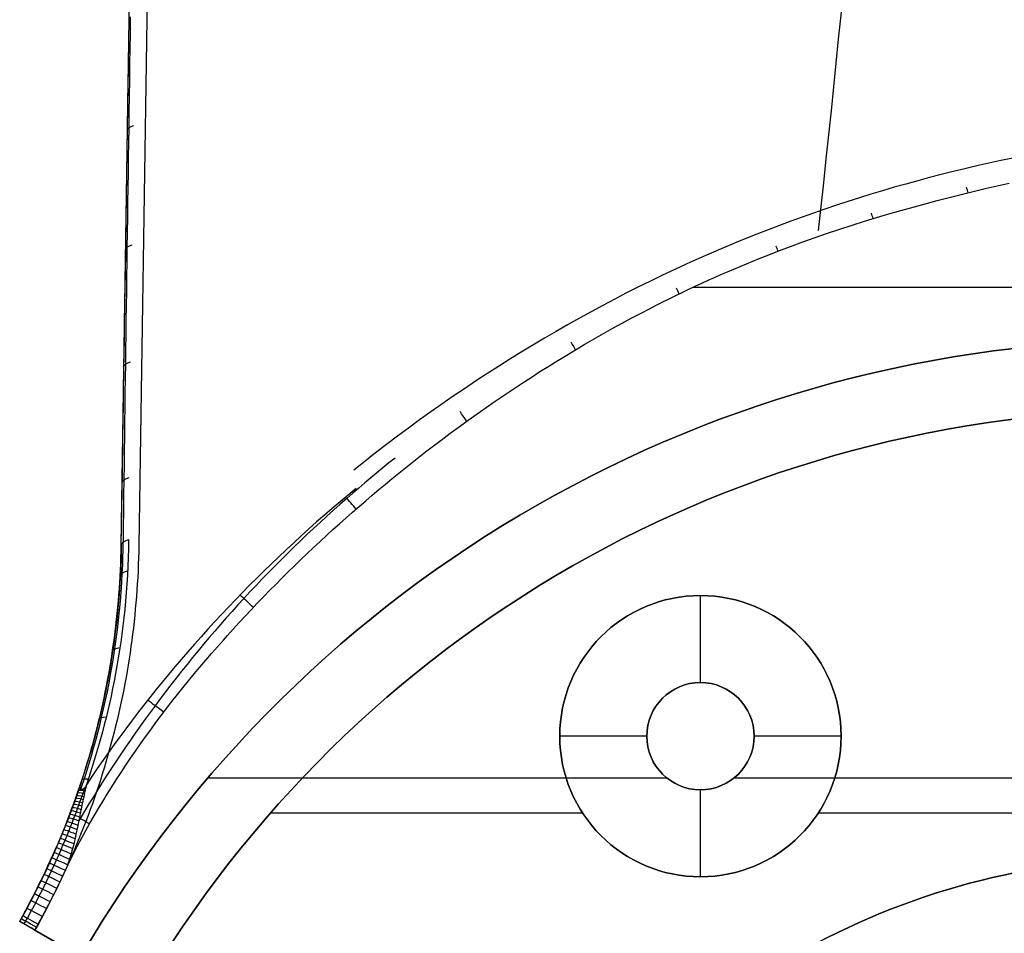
# Model space of a CAD drawing. Extents: x -19 to 1160, y -2382 to -1354.
# Tile 41 of 69: x 507 to 563, y -1977 to -1925. Entities that reach past the tile are written whole.
import ezdxf

# ---------------------------------------------------------------- set-up
doc = ezdxf.new("R2010")
doc.units = 0
doc.layers.add('1', color=7, linetype='CONTINUOUS')

msp = doc.modelspace()

# ---------------------------------------------------------------- linework, layer by layer
at = {"layer": '1', "color": 7}
for p, q in [((512.753, -1955.142, 28.546), (514.173, -1859.858, 28.546)), ((512.753, -1955.142, 28.546), (514.172, -1859.858, 28.546)), ((515.168, -1859.803, 27.546), (513.753, -1955.157, 27.546)), ((512.753, -1955.142, 45.012), (513.505, -1904.649, 45.012)), ((545.292, -1940.455, 67.546), (629.383, -1940.455, 67.546)), ((512.753, -1955.142, 28.546), (512.753, -1955.142, 61.477)), ((545.681, -1958.005, 42.546), (545.681, -1958.005, 44.546)), ((545.681, -1962.955, 44.546), (545.681, -1958.005, 44.546)), ((545.681, -1962.955, 44.546), (545.681, -1962.955, 53.546)), ((537.681, -1966.005, 44.546), (537.681, -1966.005, 42.546)), ((542.631, -1966.005, 44.546), (537.681, -1966.005, 44.546)), ((542.631, -1966.005, 53.546), (542.631, -1966.005, 44.546)), ((548.731, -1966.005, 44.546), (548.731, -1966.005, 53.546)), ((553.681, -1966.005, 44.546), (548.731, -1966.005, 44.546)), ((553.681, -1966.005, 44.546), (553.681, -1966.005, 42.546)), ((517.675, -1968.381, 53.546), (543.768, -1968.381, 53.546)), ((547.594, -1968.381, 53.546), (595.768, -1968.381, 53.546)), ((510.385, -1968.89, 66.27), (510.399, -1968.869, 66.383)), ((510.692, -1968.927, 66.998), (510.728, -1968.932, 67.03)), ((545.681, -1969.055, 44.546), (545.681, -1969.055, 53.546)), ((545.681, -1974.005, 44.546), (545.681, -1969.055, 44.546)), ((538.984, -1970.381, 42.546), (521.233, -1970.381, 42.546)), ((590.984, -1970.381, 42.546), (552.378, -1970.381, 42.546)), ((545.681, -1974.005, 44.546), (545.681, -1974.005, 42.546)), ((506.977, -1976.537, 66.546), (506.977, -1976.537, 28.546)), ((506.977, -1976.537, 47.546), (535.994, -1993.29, 47.546)), ((507.839, -1977.035, 67.546), (507.939, -1976.865, 67.546)), ((510.445, -1978.539, 67.546), (507.839, -1977.035, 67.546)), ((507.843, -1977.037, 27.546), (513.909, -1980.539, 27.546))]:
    msp.add_line(p, q, dxfattribs=at)
at = {"layer": '1', "color": 7, "extrusion": (0.999864, -0.015502, -0.005659)}
msp.add_lwpolyline([(-1841.271, 43.284), (-1842.131, 43.279), (-1842.99, 43.276), (-1843.849, 43.276), (-1844.708, 43.279), (-1845.566, 43.285), (-1846.423, 43.294), (-1847.28, 43.305), (-1848.136, 43.32), (-1848.991, 43.337), (-1849.846, 43.356), (-1850.701, 43.379), (-1851.554, 43.404), (-1852.408, 43.433), (-1853.26, 43.464), (-1854.112, 43.497), (-1854.964, 43.534), (-1855.814, 43.573), (-1856.665, 43.615), (-1857.514, 43.66), (-1858.364, 43.708), (-1859.212, 43.759), (-1860.06, 43.812), (-1860.907, 43.868), (-1861.754, 43.927), (-1862.6, 43.988), (-1863.446, 44.053), (-1864.291, 44.12), (-1865.135, 44.19), (-1865.979, 44.263), (-1866.823, 44.339), (-1867.665, 44.417), (-1868.507, 44.498), (-1869.349, 44.582), (-1870.19, 44.669), (-1871.03, 44.759), (-1871.87, 44.851), (-1872.709, 44.946), (-1873.548, 45.044), (-1874.386, 45.145), (-1875.223, 45.248), (-1876.06, 45.355), (-1876.896, 45.464), (-1877.732, 45.576), (-1878.567, 45.691), (-1879.402, 45.808), (-1880.236, 45.928), (-1881.069, 46.051), (-1881.902, 46.177), (-1882.734, 46.306), (-1883.566, 46.437), (-1884.397, 46.572), (-1885.227, 46.709), (-1886.057, 46.848), (-1886.886, 46.991), (-1887.715, 47.136), (-1888.543, 47.285), (-1889.371, 47.436), (-1890.198, 47.589), (-1891.024, 47.746), (-1891.85, 47.905), (-1892.675, 48.067), (-1893.5, 48.232), (-1894.324, 48.4), (-1895.147, 48.571), (-1895.97, 48.744), (-1896.792, 48.92), (-1897.614, 49.099), (-1898.435, 49.281), (-1899.256, 49.465), (-1900.076, 49.652), (-1900.895, 49.842), (-1901.714, 50.035), (-1902.532, 50.231), (-1903.35, 50.429), (-1904.167, 50.631), (-1904.983, 50.835), (-1905.799, 51.041), (-1906.614, 51.251), (-1907.429, 51.463), (-1908.243, 51.678), (-1909.057, 51.896), (-1909.87, 52.117), (-1910.682, 52.341), (-1911.494, 52.567), (-1912.305, 52.796), (-1913.116, 53.028), (-1913.926, 53.263), (-1914.735, 53.5), (-1915.544, 53.741), (-1916.353, 53.984), (-1917.16, 54.23), (-1917.967, 54.478), (-1918.774, 54.73), (-1919.58, 54.984), (-1920.385, 55.241), (-1921.19, 55.501), (-1921.994, 55.763), (-1922.798, 56.029), (-1923.601, 56.297), (-1924.404, 56.568), (-1925.205, 56.842), (-1926.007, 57.118), (-1926.807, 57.398), (-1927.608, 57.68), (-1928.407, 57.965), (-1929.206, 58.253), (-1930.005, 58.543), (-1930.802, 58.836), (-1931.6, 59.133), (-1932.396, 59.431), (-1933.192, 59.733), (-1933.988, 60.038), (-1934.783, 60.345), (-1935.577, 60.655), (-1936.371, 60.968), (-1937.164, 61.283), (-1937.956, 61.602), (-1938.748, 61.923), (-1939.54, 62.247), (-1940.331, 62.574), (-1941.121, 62.904), (-1941.911, 63.236), (-1942.7, 63.571), (-1943.488, 63.909), (-1944.276, 64.25), (-1945.063, 64.593), (-1945.85, 64.94), (-1946.636, 65.289)], dxfattribs=at)
at = {"layer": '1', "color": 7, "extrusion": (0.835861, 0.02457, 0.54839)}
msp.add_lwpolyline([(-1972.685, -196.798), (-1971.852, -197.113), (-1971.02, -197.425), (-1970.188, -197.735), (-1969.355, -198.043), (-1968.522, -198.348), (-1967.689, -198.651), (-1966.855, -198.952), (-1966.021, -199.25), (-1965.187, -199.546), (-1964.353, -199.839), (-1963.519, -200.13), (-1962.684, -200.419), (-1961.849, -200.706), (-1961.014, -200.99), (-1960.178, -201.271), (-1959.342, -201.55), (-1958.506, -201.827), (-1957.67, -202.102), (-1956.834, -202.374), (-1955.997, -202.644), (-1955.16, -202.911), (-1954.323, -203.176), (-1953.485, -203.439), (-1952.648, -203.7), (-1951.81, -203.958), (-1950.972, -204.213), (-1950.133, -204.466), (-1949.294, -204.717), (-1948.455, -204.966), (-1947.616, -205.212), (-1946.777, -205.456), (-1945.937, -205.697), (-1945.097, -205.936), (-1944.257, -206.173), (-1943.417, -206.408), (-1942.576, -206.64), (-1941.735, -206.869), (-1940.894, -207.096), (-1940.052, -207.321), (-1939.211, -207.544), (-1938.369, -207.764), (-1937.527, -207.982), (-1936.684, -208.197), (-1935.841, -208.41), (-1934.999, -208.621), (-1934.155, -208.829), (-1933.312, -209.035), (-1932.468, -209.239), (-1931.624, -209.44), (-1930.78, -209.639), (-1929.936, -209.836), (-1929.091, -210.03), (-1928.246, -210.222), (-1927.401, -210.411), (-1926.556, -210.598), (-1925.71, -210.783), (-1924.864, -210.965), (-1924.018, -211.145), (-1923.172, -211.323), (-1922.325, -211.498), (-1921.478, -211.671), (-1920.631, -211.841), (-1919.784, -212.01), (-1918.936, -212.175), (-1918.088, -212.339), (-1917.24, -212.5), (-1916.392, -212.659), (-1915.543, -212.815), (-1914.694, -212.969), (-1913.845, -213.121), (-1912.996, -213.27), (-1912.146, -213.417), (-1911.297, -213.561), (-1910.446, -213.703), (-1909.596, -213.843), (-1908.746, -213.98), (-1907.895, -214.116), (-1907.044, -214.248), (-1906.192, -214.379), (-1905.341, -214.507), (-1904.489, -214.632), (-1903.637, -214.755), (-1902.785, -214.876), (-1901.932, -214.995), (-1901.079, -215.111), (-1900.226, -215.225), (-1899.373, -215.336), (-1898.519, -215.445), (-1897.665, -215.552), (-1896.811, -215.656), (-1895.957, -215.758), (-1895.103, -215.858), (-1894.248, -215.955), (-1893.393, -216.05), (-1892.537, -216.142), (-1891.682, -216.232), (-1890.826, -216.32), (-1889.97, -216.406), (-1889.114, -216.489), (-1888.257, -216.569), (-1887.401, -216.648), (-1886.544, -216.724), (-1885.686, -216.797), (-1884.829, -216.868), (-1883.971, -216.937), (-1883.113, -217.004), (-1882.255, -217.068), (-1881.396, -217.13), (-1880.537, -217.189), (-1879.678, -217.246), (-1878.819, -217.301), (-1877.96, -217.353), (-1877.1, -217.403), (-1876.24, -217.451), (-1875.38, -217.496), (-1874.519, -217.539), (-1873.659, -217.579), (-1872.798, -217.617), (-1871.936, -217.653), (-1871.075, -217.686), (-1870.213, -217.717), (-1869.351, -217.746), (-1868.489, -217.772), (-1867.627, -217.796), (-1866.764, -217.818), (-1865.901, -217.837), (-1865.038, -217.854), (-1864.174, -217.868)], dxfattribs=at)
at = {"layer": '1', "color": 7, "extrusion": (0.86453, -0.01245, 0.502427)}
msp.add_lwpolyline([(-1937.782, -224.423), (-1936.289, -224.804), (-1934.795, -225.179), (-1933.301, -225.547), (-1931.807, -225.91), (-1930.312, -226.266), (-1928.817, -226.616), (-1927.321, -226.96), (-1925.825, -227.298), (-1924.329, -227.63), (-1922.832, -227.955), (-1921.335, -228.275), (-1919.838, -228.588), (-1918.34, -228.895), (-1916.842, -229.196), (-1915.344, -229.491), (-1913.845, -229.78), (-1912.346, -230.063), (-1910.846, -230.34), (-1909.346, -230.61), (-1907.846, -230.874), (-1906.345, -231.133), (-1904.844, -231.385), (-1903.343, -231.631), (-1901.841, -231.871), (-1900.339, -232.104), (-1898.836, -232.332), (-1897.334, -232.553), (-1895.83, -232.769), (-1894.327, -232.978), (-1892.823, -233.181), (-1891.319, -233.378), (-1889.814, -233.569), (-1888.309, -233.754), (-1886.803, -233.932), (-1885.298, -234.105), (-1883.792, -234.271), (-1882.285, -234.431), (-1880.778, -234.585), (-1879.271, -234.733), (-1877.763, -234.875), (-1876.255, -235.011), (-1874.747, -235.14), (-1873.238, -235.264), (-1871.729, -235.381), (-1870.22, -235.492), (-1868.71, -235.597), (-1867.2, -235.696), (-1865.69, -235.789), (-1864.179, -235.876), (-1862.667, -235.956), (-1861.156, -236.031), (-1859.644, -236.099), (-1858.131, -236.161), (-1856.619, -236.217), (-1855.106, -236.267), (-1853.592, -236.311), (-1852.078, -236.349), (-1850.564, -236.38), (-1849.05, -236.406), (-1847.535, -236.425), (-1846.02, -236.438), (-1844.504, -236.445), (-1842.988, -236.446), (-1841.472, -236.441)], dxfattribs=at)
at = {"layer": '1', "color": 7, "extrusion": (0.00139, -0.011536, 0.999932)}
msp.add_lwpolyline([(568.317, -1932.387), (567.618, -1932.495), (566.922, -1932.608), (566.228, -1932.726), (565.536, -1932.849), (564.846, -1932.978), (564.158, -1933.111), (563.472, -1933.25), (562.788, -1933.393), (562.107, -1933.542), (561.428, -1933.695), (560.75, -1933.854), (560.075, -1934.018), (559.402, -1934.187), (558.731, -1934.361), (558.063, -1934.54), (557.396, -1934.724), (556.731, -1934.913), (556.069, -1935.107), (555.409, -1935.306), (554.751, -1935.511), (554.095, -1935.72), (553.441, -1935.935), (552.789, -1936.154), (552.139, -1936.379), (551.492, -1936.609), (550.846, -1936.844), (550.203, -1937.083), (549.562, -1937.328), (548.923, -1937.578), (548.286, -1937.833), (547.651, -1938.094), (547.018, -1938.359), (546.321, -1938.658), (545.627, -1938.963), (544.936, -1939.274), (544.247, -1939.592), (543.56, -1939.916), (542.877, -1940.246), (542.196, -1940.582), (541.517, -1940.924), (540.841, -1941.273), (540.168, -1941.627), (539.497, -1941.988), (538.829, -1942.355), (538.163, -1942.729), (537.5, -1943.108), (536.839, -1943.494), (536.182, -1943.886), (535.526, -1944.284), (534.874, -1944.688), (534.223, -1945.098), (533.576, -1945.515), (532.931, -1945.938), (532.289, -1946.367), (531.649, -1946.802), (531.012, -1947.243), (530.377, -1947.691), (529.745, -1948.145), (529.116, -1948.605), (528.489, -1949.071), (527.865, -1949.543), (527.243, -1950.022), (526.624, -1950.507), (526.008, -1950.997)], dxfattribs=at)
at = {"layer": '1', "color": 7}
for points in [[(538.581, -1944.022), (539.112, -1943.709), (539.642, -1943.401), (540.17, -1943.1), (540.697, -1942.805), (541.222, -1942.516), (541.745, -1942.234), (542.267, -1941.957), (542.786, -1941.687), (543.16, -1941.495), (543.534, -1941.307), (543.906, -1941.122), (544.277, -1940.94), (544.648, -1940.76), (545.017, -1940.584), (545.385, -1940.411), (545.752, -1940.241), (546.118, -1940.074), (546.483, -1939.91), (546.847, -1939.748), (547.21, -1939.589), (547.573, -1939.433), (547.934, -1939.28), (548.294, -1939.129), (548.654, -1938.981), (549.013, -1938.836), (549.371, -1938.693), (550.085, -1938.414), (550.795, -1938.145), (551.503, -1937.886), (552.208, -1937.635), (552.91, -1937.392), (553.61, -1937.158), (554.308, -1936.932), (555.004, -1936.713), (555.697, -1936.501), (556.389, -1936.296), (557.079, -1936.098), (557.768, -1935.905), (558.455, -1935.718), (559.141, -1935.537), (559.826, -1935.361), (560.51, -1935.19), (561.193, -1935.023), (561.876, -1934.86), (562.558, -1934.7), (563.24, -1934.544)], [(518.784, -1960.283), (519.119, -1959.912), (519.457, -1959.543), (519.797, -1959.175), (520.14, -1958.81), (520.485, -1958.447), (520.832, -1958.086), (521.182, -1957.726), (521.534, -1957.369), (521.888, -1957.014), (522.245, -1956.662), (522.603, -1956.311), (522.963, -1955.963), (523.324, -1955.617), (523.688, -1955.274), (524.053, -1954.933), (524.42, -1954.595), (524.788, -1954.258), (525.158, -1953.925), (525.529, -1953.594), (525.901, -1953.266), (526.274, -1952.94), (526.649, -1952.617), (527.024, -1952.297), (527.4, -1951.98), (527.778, -1951.665), (528.156, -1951.354), (528.534, -1951.045), (528.914, -1950.739), (529.294, -1950.436), (529.674, -1950.137), (530.055, -1949.84), (530.436, -1949.547), (530.946, -1949.159), (531.456, -1948.777), (531.967, -1948.401), (532.478, -1948.03), (532.988, -1947.665), (533.499, -1947.306), (534.01, -1946.952), (534.52, -1946.604), (535.03, -1946.262), (535.539, -1945.925), (536.048, -1945.594), (536.556, -1945.268), (537.064, -1944.948), (537.57, -1944.634), (538.076, -1944.325), (538.581, -1944.022)], [(528.319, -1950.182), (527.97, -1950.462), (527.623, -1950.744), (527.277, -1951.028), (526.933, -1951.314), (526.591, -1951.601), (526.25, -1951.891), (525.912, -1952.182), (525.574, -1952.476), (525.191, -1952.814), (524.81, -1953.154), (524.431, -1953.497), (524.054, -1953.843), (523.68, -1954.191), (523.308, -1954.541), (522.938, -1954.894), (522.571, -1955.249), (522.206, -1955.607), (521.843, -1955.967), (521.483, -1956.329), (521.126, -1956.694), (520.771, -1957.061), (520.418, -1957.431), (520.068, -1957.803), (519.721, -1958.177), (519.386, -1958.542), (519.054, -1958.909), (518.725, -1959.279), (518.398, -1959.65), (518.073, -1960.024), (517.751, -1960.399), (517.432, -1960.777), (517.115, -1961.157), (516.801, -1961.539), (516.489, -1961.923), (516.179, -1962.309), (515.873, -1962.697), (515.569, -1963.088), (515.268, -1963.48), (514.969, -1963.874), (514.673, -1964.27), (514.387, -1964.658), (514.104, -1965.047), (513.824, -1965.439), (513.546, -1965.832), (513.27, -1966.227), (512.998, -1966.624), (512.728, -1967.022), (512.46, -1967.423), (512.196, -1967.825), (511.934, -1968.228), (511.674, -1968.634), (511.418, -1969.041), (511.164, -1969.45), (510.913, -1969.86), (510.664, -1970.272), (510.336, -1970.826)], [(506.977, -1976.537), (507.149, -1976.225), (507.319, -1975.912), (507.486, -1975.599), (507.651, -1975.284), (507.813, -1974.969), (507.973, -1974.654), (508.13, -1974.338), (508.284, -1974.021), (508.436, -1973.703), (508.585, -1973.384), (508.731, -1973.065), (508.875, -1972.745), (509.016, -1972.425), (509.155, -1972.104), (509.291, -1971.782), (509.424, -1971.459), (509.555, -1971.136), (509.683, -1970.812), (509.808, -1970.487), (509.931, -1970.161), (510.052, -1969.835), (510.169, -1969.508), (510.284, -1969.181), (510.397, -1968.852), (510.507, -1968.523), (510.614, -1968.194), (510.719, -1967.863), (510.821, -1967.532), (510.92, -1967.2), (511.017, -1966.868), (511.111, -1966.534), (511.202, -1966.2), (511.291, -1965.866), (511.378, -1965.53), (511.461, -1965.194), (511.543, -1964.858), (511.621, -1964.52), (511.697, -1964.182), (511.77, -1963.843), (511.841, -1963.503), (511.909, -1963.163), (511.974, -1962.822), (512.037, -1962.48), (512.097, -1962.138), (512.155, -1961.795), (512.21, -1961.451), (512.262, -1961.107), (512.312, -1960.761), (512.359, -1960.415), (512.404, -1960.069), (512.446, -1959.721), (512.485, -1959.373), (512.522, -1959.025), (512.556, -1958.675), (512.587, -1958.325), (512.616, -1957.974), (512.642, -1957.622), (512.666, -1957.27), (512.687, -1956.917), (512.705, -1956.564), (512.721, -1956.209), (512.734, -1955.854), (512.745, -1955.498), (512.753, -1955.142)], [(513.753, -1955.157), (513.745, -1955.521), (513.734, -1955.885), (513.72, -1956.248), (513.704, -1956.611), (513.685, -1956.972), (513.664, -1957.333), (513.64, -1957.694), (513.613, -1958.053), (513.583, -1958.412), (513.551, -1958.77), (513.516, -1959.128), (513.479, -1959.484), (513.439, -1959.84), (513.396, -1960.196), (513.35, -1960.55), (513.302, -1960.904), (513.251, -1961.257), (513.197, -1961.609), (513.141, -1961.961), (513.082, -1962.312), (513.021, -1962.662), (512.956, -1963.012), (512.889, -1963.36), (512.82, -1963.708), (512.747, -1964.056), (512.672, -1964.402), (512.595, -1964.748), (512.514, -1965.093), (512.431, -1965.438), (512.346, -1965.781), (512.257, -1966.124), (512.166, -1966.466), (512.073, -1966.808), (511.976, -1967.149), (511.877, -1967.489), (511.776, -1967.828), (511.671, -1968.167), (511.564, -1968.505), (511.455, -1968.842), (511.342, -1969.178), (511.227, -1969.514), (511.109, -1969.849), (510.989, -1970.183), (510.866, -1970.517), (510.74, -1970.85), (510.612, -1971.182), (510.481, -1971.513), (510.347, -1971.844), (510.21, -1972.174), (510.071, -1972.503), (509.929, -1972.832), (509.785, -1973.16), (509.638, -1973.487), (509.488, -1973.813), (509.335, -1974.139), (509.18, -1974.464), (509.022, -1974.788), (508.862, -1975.111), (508.699, -1975.434), (508.533, -1975.756), (508.364, -1976.077), (508.193, -1976.398), (508.019, -1976.718), (507.843, -1977.037)], [(509.655, -1973.462), (509.861, -1973.043), (510.072, -1972.625), (510.289, -1972.207), (510.512, -1971.79), (510.739, -1971.374), (510.972, -1970.958), (511.209, -1970.543), (511.452, -1970.129), (511.7, -1969.716), (511.952, -1969.303), (512.209, -1968.891), (512.471, -1968.481), (512.737, -1968.071), (513.008, -1967.663), (513.284, -1967.255), (513.563, -1966.849), (513.847, -1966.443), (514.135, -1966.04), (514.427, -1965.637), (514.723, -1965.235), (515.023, -1964.835), (515.327, -1964.437), (515.634, -1964.04), (515.945, -1963.644), (516.26, -1963.25), (516.578, -1962.857), (516.9, -1962.466), (517.225, -1962.077), (517.553, -1961.69), (517.885, -1961.304), (518.219, -1960.92), (518.557, -1960.538), (518.784, -1960.283)]]:
    msp.add_lwpolyline(points, dxfattribs=at)
at = {"layer": '1', "color": 7, "extrusion": (0.014896, 0.999889, -6.13638e-10)}
msp.add_lwpolyline([(-541.821, 28.546), (-541.827, 28.49), (-541.835, 28.435), (-541.844, 28.382), (-541.849, 28.356), (-541.855, 28.331), (-541.861, 28.306), (-541.868, 28.281), (-541.875, 28.257), (-541.882, 28.233), (-541.89, 28.209), (-541.898, 28.186), (-541.906, 28.163), (-541.915, 28.141), (-541.925, 28.119), (-541.934, 28.098), (-541.945, 28.076), (-541.955, 28.056), (-541.966, 28.036), (-541.978, 28.016), (-541.989, 27.996), (-542.001, 27.977), (-542.014, 27.958), (-542.027, 27.94), (-542.04, 27.922), (-542.054, 27.905), (-542.068, 27.888), (-542.083, 27.871), (-542.098, 27.855), (-542.114, 27.839), (-542.129, 27.824), (-542.146, 27.809), (-542.162, 27.794), (-542.179, 27.78), (-542.197, 27.766), (-542.215, 27.753), (-542.233, 27.74), (-542.251, 27.727), (-542.271, 27.715), (-542.29, 27.703), (-542.31, 27.692), (-542.33, 27.681), (-542.351, 27.67), (-542.372, 27.66), (-542.393, 27.65), (-542.415, 27.641), (-542.438, 27.632), (-542.46, 27.623), (-542.483, 27.615), (-542.507, 27.608), (-542.531, 27.6), (-542.555, 27.593), (-542.58, 27.587), (-542.605, 27.581), (-542.631, 27.575), (-542.657, 27.57), (-542.71, 27.56), (-542.764, 27.552), (-542.821, 27.546)], dxfattribs=at)
at = {"layer": '1', "color": 7}
for points in [[(512.874, -1954.96, 61.898), (512.885, -1954.075, 61.509), (512.896, -1953.189, 61.122), (512.907, -1952.302, 60.738), (512.918, -1951.414, 60.357), (512.928, -1950.595, 60.009), (512.939, -1949.776, 59.663), (512.95, -1948.956, 59.32), (512.96, -1948.135, 58.979), (512.971, -1947.313, 58.64), (512.982, -1946.489, 58.304), (512.993, -1945.665, 57.971), (513.004, -1944.839, 57.641), (513.015, -1944.011, 57.312), (513.027, -1943.181, 56.986), (513.038, -1942.35, 56.662), (513.05, -1941.518, 56.342), (513.061, -1940.685, 56.024), (513.073, -1939.851, 55.71), (513.084, -1939.015, 55.398), (513.096, -1938.179, 55.089), (513.108, -1937.334, 54.78), (513.12, -1936.488, 54.474), (513.132, -1935.64, 54.172), (513.144, -1934.792, 53.872), (513.156, -1933.942, 53.576), (513.169, -1933.092, 53.282), (513.181, -1932.24, 52.992), (513.193, -1931.387, 52.705), (513.206, -1930.491, 52.406), (513.219, -1929.593, 52.112), (513.232, -1928.695, 51.82), (513.245, -1927.795, 51.532), (513.259, -1926.894, 51.248), (513.272, -1925.992, 50.967), (513.285, -1925.089, 50.69)], [(512.753, -1955.142, 61.477), (512.814, -1951.026, 59.77), (512.844, -1949.058, 58.956), (512.872, -1947.133, 58.166), (512.887, -1946.182, 57.779), (512.901, -1945.238, 57.396), (512.915, -1944.298, 57.019), (512.929, -1943.361, 56.645), (512.943, -1942.425, 56.275), (512.957, -1941.489, 55.909), (512.971, -1940.55, 55.547), (512.985, -1939.608, 55.187), (513.003, -1938.408, 54.735)], [(526.102, -1951.913, 67.389), (525.647, -1952.289, 67.383), (525.195, -1952.668, 67.378), (524.747, -1953.05, 67.372), (524.302, -1953.434, 67.366), (523.86, -1953.822, 67.359), (523.422, -1954.212, 67.353), (522.987, -1954.604, 67.346), (522.556, -1954.999, 67.339), (522.128, -1955.397, 67.332), (521.704, -1955.797, 67.324), (521.284, -1956.2, 67.317), (520.867, -1956.605, 67.309), (520.454, -1957.013, 67.301), (520.045, -1957.422, 67.292), (519.639, -1957.834, 67.284), (519.237, -1958.248, 67.275), (518.84, -1958.665, 67.266), (518.446, -1959.083, 67.257), (518.056, -1959.504, 67.247), (517.669, -1959.926, 67.238), (517.287, -1960.35, 67.228), (516.909, -1960.777, 67.217), (516.534, -1961.205, 67.207), (516.164, -1961.635, 67.196), (515.797, -1962.067, 67.185), (515.435, -1962.501, 67.173), (515.076, -1962.937, 67.161), (514.721, -1963.375, 67.149), (514.37, -1963.814, 67.137), (514.023, -1964.255, 67.124), (513.68, -1964.698, 67.111), (513.341, -1965.143, 67.098), (513.006, -1965.589, 67.084), (512.674, -1966.038, 67.07), (512.347, -1966.488, 67.055), (512.023, -1966.939, 67.041), (511.703, -1967.393, 67.025), (511.387, -1967.848, 67.01), (511.074, -1968.305, 66.994), (510.766, -1968.764, 66.977)], [(510.456, -1969.024, 66.758), (510.556, -1968.727, 66.686), (510.654, -1968.429, 66.613), (510.793, -1967.995, 66.503), (510.927, -1967.56, 66.389), (511.057, -1967.124, 66.272), (511.182, -1966.689, 66.152), (511.302, -1966.253, 66.028), (511.418, -1965.817, 65.901), (511.529, -1965.38, 65.771), (511.635, -1964.943, 65.638), (511.749, -1964.455, 65.485), (511.857, -1963.966, 65.33), (511.96, -1963.477, 65.17), (512.056, -1962.988, 65.008), (512.148, -1962.499, 64.842), (512.233, -1962.01, 64.673), (512.313, -1961.522, 64.5), (512.388, -1961.033, 64.325), (512.464, -1960.492, 64.127), (512.534, -1959.951, 63.925), (512.597, -1959.41, 63.719), (512.653, -1958.87, 63.51), (512.702, -1958.331, 63.298), (512.745, -1957.792, 63.082), (512.782, -1957.255, 62.862), (512.812, -1956.718, 62.639), (512.832, -1956.279, 62.453), (512.847, -1955.841, 62.265), (512.858, -1955.403, 62.075), (512.865, -1954.967, 61.882)], [(513.164, -1954.826, 62.215), (513.156, -1955.341, 62.438), (513.142, -1955.85, 62.656), (513.122, -1956.354, 62.869), (513.097, -1956.853, 63.075), (513.067, -1957.346, 63.277), (513.032, -1957.835, 63.473), (512.991, -1958.318, 63.663), (512.946, -1958.795, 63.849), (512.897, -1959.268, 64.03), (512.842, -1959.736, 64.205), (512.784, -1960.198, 64.376), (512.721, -1960.656, 64.542), (512.654, -1961.109, 64.704), (512.582, -1961.556, 64.861), (512.508, -1961.999, 65.013), (512.429, -1962.437, 65.161), (512.346, -1962.87, 65.305), (512.261, -1963.299, 65.445), (512.171, -1963.722, 65.581), (512.079, -1964.141, 65.713), (511.983, -1964.554, 65.84), (511.885, -1964.963, 65.964), (511.784, -1965.366, 66.083), (511.68, -1965.764, 66.198), (511.573, -1966.158, 66.309), (511.464, -1966.546, 66.417), (511.353, -1966.929, 66.52), (511.239, -1967.306, 66.619), (511.124, -1967.679, 66.715), (511.006, -1968.046, 66.806), (510.887, -1968.408, 66.894), (510.766, -1968.764, 66.977)], [(510.766, -1968.764, 66.977), (510.715, -1968.994, 67.048), (510.664, -1969.225, 67.113), (510.615, -1969.457, 67.171), (510.566, -1969.69, 67.224), (510.518, -1969.924, 67.272), (510.47, -1970.159, 67.315), (510.422, -1970.395, 67.354), (510.374, -1970.631, 67.389), (510.327, -1970.869, 67.42), (510.279, -1971.107, 67.447), (510.229, -1971.345, 67.47), (510.178, -1971.583, 67.49), (510.125, -1971.821, 67.506), (510.068, -1972.058, 67.519), (510.009, -1972.295, 67.529), (509.946, -1972.53, 67.536), (509.879, -1972.765, 67.541), (509.809, -1972.999, 67.544), (509.734, -1973.231, 67.546), (509.655, -1973.462, 67.546)], [(510.411, -1968.815, 66.262), (510.409, -1968.825, 66.288), (510.406, -1968.836, 66.314), (510.404, -1968.847, 66.339), (510.402, -1968.859, 66.364), (510.399, -1968.885, 66.414), (510.398, -1968.898, 66.439), (510.397, -1968.911, 66.464), (510.397, -1968.924, 66.489), (510.398, -1968.937, 66.514), (510.4, -1968.949, 66.539), (510.401, -1968.955, 66.552), (510.402, -1968.961, 66.565), (510.404, -1968.967, 66.578), (510.406, -1968.973, 66.59), (510.408, -1968.978, 66.603), (510.41, -1968.983, 66.616), (510.413, -1968.989, 66.629), (510.416, -1968.994, 66.643), (510.42, -1968.998, 66.656), (510.423, -1969.003, 66.669), (510.427, -1969.007, 66.683), (510.432, -1969.011, 66.696), (510.437, -1969.014, 66.71), (510.442, -1969.018, 66.723), (510.447, -1969.021, 66.737), (510.453, -1969.023, 66.75), (510.456, -1969.024, 66.757), (510.459, -1969.025, 66.764), (510.462, -1969.026, 66.77), (510.465, -1969.027, 66.777), (510.469, -1969.028, 66.784), (510.472, -1969.029, 66.79), (510.476, -1969.029, 66.797), (510.479, -1969.03, 66.803), (510.483, -1969.03, 66.81), (510.487, -1969.03, 66.816), (510.491, -1969.03, 66.823), (510.495, -1969.03, 66.829), (510.499, -1969.03, 66.835), (510.503, -1969.03, 66.841), (510.507, -1969.029, 66.847), (510.512, -1969.029, 66.853), (510.516, -1969.028, 66.859), (510.52, -1969.027, 66.865), (510.525, -1969.026, 66.871), (510.53, -1969.025, 66.876), (510.534, -1969.024, 66.882), (510.539, -1969.022, 66.887), (510.544, -1969.021, 66.893), (510.549, -1969.019, 66.898), (510.554, -1969.017, 66.903), (510.559, -1969.015, 66.908), (510.564, -1969.013, 66.913), (510.569, -1969.011, 66.918), (510.575, -1969.008, 66.923), (510.58, -1969.006, 66.927), (510.585, -1969.003, 66.932), (510.59, -1969.001, 66.936), (510.596, -1968.998, 66.94), (510.601, -1968.995, 66.945), (510.606, -1968.992, 66.949), (510.612, -1968.988, 66.953), (510.617, -1968.985, 66.956), (510.622, -1968.982, 66.96), (510.628, -1968.978, 66.964), (510.633, -1968.975, 66.967), (510.638, -1968.971, 66.97), (510.644, -1968.967, 66.974), (510.649, -1968.964, 66.977), (510.654, -1968.96, 66.98), (510.659, -1968.956, 66.983), (510.664, -1968.952, 66.985), (510.669, -1968.947, 66.988), (510.674, -1968.943, 66.99), (510.679, -1968.939, 66.993), (510.684, -1968.934, 66.995), (510.689, -1968.93, 66.997), (510.693, -1968.926, 66.999), (510.698, -1968.921, 67), (510.702, -1968.916, 67.002), (510.707, -1968.912, 67.003), (510.711, -1968.907, 67.005), (510.715, -1968.902, 67.006), (510.719, -1968.897, 67.007), (510.723, -1968.893, 67.008), (510.727, -1968.888, 67.009), (510.731, -1968.883, 67.009), (510.734, -1968.878, 67.01), (510.738, -1968.873, 67.01), (510.739, -1968.87, 67.01), (510.741, -1968.868, 67.01), (510.742, -1968.865, 67.01), (510.744, -1968.863, 67.01), (510.745, -1968.86, 67.01), (510.747, -1968.857, 67.01), (510.748, -1968.855, 67.009), (510.749, -1968.852, 67.009), (510.751, -1968.85, 67.009), (510.752, -1968.847, 67.009), (510.753, -1968.845, 67.008), (510.754, -1968.842, 67.008), (510.756, -1968.839, 67.008), (510.757, -1968.837, 67.007), (510.758, -1968.834, 67.007), (510.759, -1968.832, 67.006), (510.76, -1968.829, 67.006), (510.761, -1968.826, 67.005), (510.761, -1968.824, 67.004), (510.762, -1968.821, 67.004), (510.763, -1968.819, 67.003), (510.764, -1968.816, 67.002), (510.764, -1968.813, 67.001), (510.765, -1968.811, 67), (510.765, -1968.808, 67), (510.766, -1968.806, 66.999), (510.766, -1968.803, 66.998), (510.767, -1968.8, 66.997), (510.767, -1968.798, 66.996), (510.767, -1968.795, 66.994), (510.767, -1968.792, 66.993), (510.768, -1968.79, 66.992), (510.768, -1968.787, 66.991), (510.768, -1968.785, 66.989), (510.768, -1968.782, 66.988), (510.768, -1968.78, 66.987), (510.767, -1968.777, 66.985), (510.767, -1968.774, 66.984), (510.767, -1968.772, 66.982), (510.767, -1968.769, 66.981), (510.766, -1968.767, 66.979), (510.766, -1968.764, 66.977)], [(507.235, -1976.686, 67.259), (507.419, -1976.357, 67.259), (507.655, -1975.924, 67.258), (507.886, -1975.488, 67.257), (508.088, -1975.097, 67.257), (508.287, -1974.705, 67.257), (508.463, -1974.348, 67.257), (508.636, -1973.989, 67.258), (508.79, -1973.663, 67.259), (508.942, -1973.335, 67.259), (509.078, -1973.035, 67.259), (509.212, -1972.734, 67.258), (509.333, -1972.456, 67.257), (509.453, -1972.176, 67.254), (509.563, -1971.916, 67.251), (509.671, -1971.654, 67.246), (509.77, -1971.411, 67.239), (509.868, -1971.167, 67.231), (509.956, -1970.942, 67.221), (510.044, -1970.715, 67.21), (510.123, -1970.508, 67.197), (510.201, -1970.301, 67.182), (510.271, -1970.111, 67.165), (510.34, -1969.921, 67.147), (510.403, -1969.747, 67.127), (510.466, -1969.571, 67.105), (510.524, -1969.407, 67.081), (510.581, -1969.242, 67.055), (510.635, -1969.085, 67.027), (510.687, -1968.932, 66.996)]]:
    msp.add_polyline3d(points, dxfattribs=at)
at = {"layer": '1', "color": 7, "extrusion": (0.815478, -0.015111, 0.578591)}
msp.add_arc((-1841.104, 249.235, 518.8), 541.296, 260.9044, 270.24214, dxfattribs=at)
at = {"layer": '1', "color": 7, "extrusion": (0.99989, -0.014853, 0.000172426)}
msp.add_arc((-1857.781, 249.791, 541.747), 208.283, 249.5437, 253.63616, dxfattribs=at)
at = {"layer": '1', "color": 7, "extrusion": (0.01413, 0.948467, -0.316562)}
msp.add_arc((-542.875, -559.337, -1841.289), 1.053, 359.7148, 48.7357, dxfattribs=at)
at = {"layer": '1', "color": 7, "extrusion": (-0.970449, -0.241307, -7.24302e-12)}
msp.add_arc((2013.26, 65.661, -77.367), 1.886, 89.9835, 99.9197, dxfattribs=at)
at = {"layer": '1', "color": 7, "extrusion": (-0.954486, -0.298257, -4.58028e-12)}
msp.add_arc((2014.145, 65.631, 47.378), 1.916, 91.2993, 100.9208, dxfattribs=at)
at = {"layer": '1', "color": 7, "extrusion": (0.013992, 0.939182, -0.343135)}
msp.add_arc((-542.876, -611.044, -1832.026), 1.055, 0.8065, 48.966, dxfattribs=at)
at = {"layer": '1', "color": 7, "extrusion": (-0.93204, -0.362356, 6.04593e-12)}
msp.add_arc((2006.092, 65.604, 189.687), 1.942, 92.5352, 101.7916, dxfattribs=at)
at = {"layer": '1', "color": 7, "extrusion": (-0.902929, -0.42979, -2.0658e-11)}
msp.add_arc((1986.534, 65.592, 342.531), 1.955, 92.3615, 103.0373, dxfattribs=at)
at = {"layer": '1', "color": 7}
for centre, radius, start, end in [((571.681, -2014.471, 53.546), 71, 30.40349, 149.59651), ((571.681, -2014.471, 60.546), 71, 30.40349, 149.59651), ((571.681, -2014.471, 27.546), 67, 30.42758, 149.57242), ((545.681, -1966.005, 42.546), 8, 90, 270), ((545.681, -1966.005, 42.546), 8, 270, 90), ((545.681, -1966.005, 44.546), 3.05, 360, 180), ((545.681, -1966.005, 49.046), 3.05, 0, 180), ((545.681, -1966.005, 44.546), 3.05, 180, 0), ((545.681, -1966.005, 49.046), 3.05, 180, 0), ((571.681, -2014.471, 42.546), 41.5, 30.6903, 149.3097), ((571.681, -2014.471, 48.046), 41.5, 30.6903, 149.3097), ((467.679, -1954.432, 67.546), 46.088, 330.8728, 335.6119)]:
    msp.add_arc(centre, radius, start, end, dxfattribs=at)
at = {"layer": '1', "color": 7, "extrusion": (0, 0, -1)}
for centre, radius, start, end in [((-571.681, -2014.471, -67.546), 71, 30.40349, 149.59651), ((-571.681, -2014.471, -42.546), 67, 30.42758, 149.57242), ((-571.681, -2014.471, -35.046), 67, 30.42758, 149.57242), ((-467.758, -1954.471, -47.57), 45, 180.8535, 209.3634), ((-545.681, -1966.005, -44.546), 8, 270, 90), ((-545.681, -1966.005, -43.546), 8, 270, 90), ((-545.681, -1966.005, -44.546), 8, 90, 270), ((-545.681, -1966.005, -43.546), 8, 90, 270), ((-545.681, -1966.005, -53.546), 3.05, 360, 180), ((-545.681, -1966.005, -53.546), 3.05, 180, 0), ((-571.681, -2014.471, -53.546), 41.5, 30.6903, 149.3097)]:
    msp.add_arc(centre, radius, start, end, dxfattribs=at)
at = {"layer": '1', "color": 7, "extrusion": (-0.865224, -0.501385, -1.6078e-11)}
msp.add_arc((1952.063, 65.596, 508.711), 1.95, 90.3429, 104.8727, dxfattribs=at)
at = {"layer": '1', "color": 7, "extrusion": (0.013853, 0.929868, -0.367633)}
msp.add_arc((-542.878, -658.94, -1822.527), 1.058, 3.7301, 49.5041, dxfattribs=at)
at = {"layer": '1', "color": 7, "extrusion": (-0.81584, -0.578278, -4.39382e-12)}
msp.add_arc((1897.129, 65.592, 692.187), 1.954, 87.8884, 108.0937, dxfattribs=at)
at = {"layer": '1', "color": 7, "extrusion": (0.013722, 0.921061, -0.389176)}
msp.add_arc((-542.877, -701.257, -1813.823), 1.058, 4.0904, 50.8836, dxfattribs=at)
at = {"layer": '1', "color": 7, "extrusion": (-0.752415, -0.658689, 3.4035e-12)}
msp.add_arc((1815.972, 65.546, 890.625), 1.999, 87.1699, 113.7222, dxfattribs=at)
at = {"layer": '1', "color": 7, "extrusion": (0.482612, -0.361814, -0.797607)}
msp.add_arc((-1285.603, 1268.427, 905.825), 42.561, 47.3465, 67.2001, dxfattribs=at)
at = {"layer": '1', "color": 7, "extrusion": (0.013657, 0.916713, -0.399313)}
msp.add_arc((-542.871, -721.24, -1809.849), 1.051, 1.3899, 52.2144, dxfattribs=at)
at = {"layer": '1', "color": 7, "extrusion": (0.049517, 0.923598, -0.380151)}
msp.add_arc((-617.773, -674.878, -1805.64), 1.052, 1.5517, 51.7611, dxfattribs=at)
at = {"layer": '1', "color": 7, "extrusion": (-0.677902, -0.735152, 3.45721e-12)}
msp.add_arc((1710.248, 65.484, 1087.238), 2.062, 89.5373, 119.5483, dxfattribs=at)
at = {"layer": '1', "color": 7, "extrusion": (0.140271, 0.932911, -0.331666)}
msp.add_arc((-799.217, -557.694, -1778.93), 1.055, 1.5302, 50.4031, dxfattribs=at)
at = {"layer": '1', "color": 7, "extrusion": (-0.595852, -0.803094, -1.21311e-11)}
msp.add_arc((1584.481, 65.446, 1270.826), 2.101, 93.2476, 126.6599, dxfattribs=at)
at = {"layer": '1', "color": 7, "extrusion": (0.225307, 0.932605, -0.281929)}
msp.add_arc((-959.707, -442.102, -1735.747), 1.055, 0.8027, 48.5772, dxfattribs=at)
at = {"layer": '1', "color": 7, "extrusion": (0.519825, -0.261106, -0.813391)}
msp.add_arc((-1536.571, 1092.183, 725.497), 36.706, 80.0734, 93.3024, dxfattribs=at)
at = {"layer": '1', "color": 7, "extrusion": (0.303453, 0.925627, -0.226122)}
msp.add_arc((-1099.401, -322.566, -1682.133), 1.058, 1.2703, 46.1235, dxfattribs=at)
at = {"layer": '1', "color": 7, "extrusion": (0.328541, 0.93412, -0.139575)}
msp.add_arc((-1135.757, -169.966, -1681.297), 1.022, 357.7068, 52.2532, dxfattribs=at)
at = {"layer": '1', "color": 7, "extrusion": (0.324355, 0.932883, -0.156598)}
msp.add_arc((-1129.703, -199.515, -1681.964), 1.027, 358.3133, 50.5804, dxfattribs=at)
at = {"layer": '1', "color": 7, "extrusion": (0.320189, 0.931078, -0.17485)}
msp.add_arc((-1123.956, -231.278, -1681.592), 1.031, 359.0267, 49.0525, dxfattribs=at)
at = {"layer": '1', "color": 7, "extrusion": (0.315796, 0.928463, -0.195523)}
msp.add_arc((-1118.138, -267.326, -1679.901), 0.933, 359.0957, 13.1249, dxfattribs=at)
at = {"layer": '1', "color": 7, "extrusion": (0.340893, 0.935096, -0.096894)}
msp.add_arc((-1154.893, -96.282, -1674.6), 1.011, 356.5363, 57.8719, dxfattribs=at)
at = {"layer": '1', "color": 7, "extrusion": (0.336789, 0.935148, -0.109868)}
msp.add_arc((-1148.356, -118.609, -1677.482), 1.014, 356.8269, 55.9064, dxfattribs=at)
at = {"layer": '1', "color": 7, "extrusion": (0.332583, 0.934834, -0.124396)}
msp.add_arc((-1141.83, -143.689, -1679.797), 1.018, 357.2246, 53.9887, dxfattribs=at)
at = {"layer": '1', "color": 7, "extrusion": (0.354259, 0.933087, -0.06204)}
msp.add_arc((-1177.03, -36.708, -1662.11), 1.003, 356.1872, 64.7054, dxfattribs=at)
at = {"layer": '1', "color": 7, "extrusion": (0.349586, 0.934054, -0.073018)}
msp.add_arc((-1169.172, -55.398, -1666.915), 1.005, 356.2128, 62.2644, dxfattribs=at)
at = {"layer": '1', "color": 7, "extrusion": (0.345277, 0.93471, -0.084263)}
msp.add_arc((-1162.031, -74.617, -1670.958), 1.008, 356.3259, 60.0553, dxfattribs=at)
at = {"layer": '1', "color": 7, "extrusion": (0.363885, 0.930449, -0.043029)}
msp.add_arc((-1193.492, -4.547, -1651.188), 0.999, 356.415, 69.7719, dxfattribs=at)
at = {"layer": '1', "color": 7, "extrusion": (0.358874, 0.931917, -0.052353)}
msp.add_arc((-1184.883, -20.284, -1657.02), 1.001, 356.2523, 67.1374, dxfattribs=at)
at = {"layer": '1', "color": 7, "extrusion": (-0.507683, -0.861544, 1.28475e-11)}
msp.add_arc((1440.957, 65.494, 1438.702), 2.053, 93.0803, 112.367, dxfattribs=at)
at = {"layer": '1', "color": 7, "extrusion": (0.37955, 0.924935, -0.020885)}
msp.add_arc((-1220.72, 32.464, -1631.612), 0.998, 357.4251, 77.6437, dxfattribs=at)
at = {"layer": '1', "color": 7, "extrusion": (0.374218, 0.926938, -0.027332)}
msp.add_arc((-1211.415, 21.751, -1638.449), 0.998, 357.008, 75.0558, dxfattribs=at)
at = {"layer": '1', "color": 7, "extrusion": (0.368855, 0.928831, -0.034922)}
msp.add_arc((-1202.088, 9.07, -1645.162), 0.999, 356.6606, 72.3479, dxfattribs=at)
at = {"layer": '1', "color": 7, "extrusion": (0.390974, 0.920344, -0.010321)}
msp.add_arc((-1240.709, 49.859, -1616.591), 0.999, 358.4911, 82.7158, dxfattribs=at)
at = {"layer": '1', "color": 7, "extrusion": (0.385273, 0.922679, -0.015072)}
msp.add_arc((-1230.73, 42.064, -1624.139), 0.998, 357.936, 80.2745, dxfattribs=at)
at = {"layer": '1', "color": 7, "extrusion": (0.403206, 0.915104, -0.003174)}
msp.add_arc((-1262.108, 61.467, -1600.152), 1, 359.7193, 87.237, dxfattribs=at)
at = {"layer": '1', "color": 7, "extrusion": (0.397099, 0.917754, -0.00626)}
msp.add_arc((-1251.428, 56.477, -1608.395), 0.999, 359.112, 85.1106, dxfattribs=at)
at = {"layer": '1', "color": 7, "extrusion": (0.416427, 0.909169, 0.000721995)}
msp.add_arc((-1285.166, 67.689, -1582.109), 1, 0.8043, 90.0029, dxfattribs=at)
at = {"layer": '1', "color": 7, "extrusion": (0.409825, 0.912164, -0.000790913)}
msp.add_arc((-1273.664, 65.288, -1591.152), 1, 0.3061, 89.218, dxfattribs=at)
at = {"layer": '1', "color": 7, "extrusion": (0.423648, 0.905825, 0.001547)}
msp.add_arc((-1297.717, 68.977, -1572.142), 1, 1.2481, 90.0041, dxfattribs=at)
at = {"layer": '1', "color": 7, "extrusion": (0.43877, 0.898599, 0.001233)}
msp.add_arc((-1323.89, 68.458, -1550.965), 1, 1.8271, 90.0057, dxfattribs=at)
at = {"layer": '1', "color": 7, "extrusion": (0.430848, 0.902423, 0.001676)}
msp.add_arc((-1310.198, 69.164, -1562.115), 1, 1.5837, 90.005, dxfattribs=at)
at = {"layer": '1', "color": 7, "extrusion": (0.455343, 0.890316, -0.000601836)}
msp.add_arc((-1352.408, 65.625, -1527.146), 1, 1.8975, 90.0059, dxfattribs=at)
at = {"layer": '1', "color": 7, "extrusion": (0.44666, 0.894704, 0.000420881)}
msp.add_arc((-1337.489, 67.192, -1539.716), 1, 1.9356, 90.006, dxfattribs=at)
at = {"layer": '1', "color": 7, "extrusion": (0.463982, 0.885843, -0.00142)}
msp.add_arc((-1367.201, 64.394, -1514.419), 1, 1.6921, 90.0053, dxfattribs=at)
at = {"layer": '1', "color": 7, "extrusion": (0.473597, 0.88074, -0.00167)}
msp.add_arc((-1383.606, 64.04, -1499.964), 1, 1.2633, 90.0042, dxfattribs=at)
at = {"layer": '1', "color": 7, "extrusion": (0.5, 0.866025, -7.96934e-12)}
msp.add_arc((-1428.323, 28.546, -1458.243), 1, 269.9983, 359.9982, dxfattribs=at)
at = {"layer": '1', "color": 7, "extrusion": (0.499999, 0.866026, -1.57974e-06)}
msp.add_arc((-1428.325, 66.54, -1458.245), 1.004, 0.246, 89.4923, dxfattribs=at)
at = {"layer": '1', "color": 7, "extrusion": (0.486847, 0.873487, 6.35356e-06)}
msp.add_arc((-1406.11, 66.556, -1479.478), 1, 0.3187, 89.9973, dxfattribs=at)
at = {"layer": '1', "color": 7, "extrusion": (0.483147, 0.875539, -0.000761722)}
msp.add_arc((-1399.838, 65.415, -1485.27), 1, 0.6242, 90.0025, dxfattribs=at)

doc.saveas('drawing.dxf')
